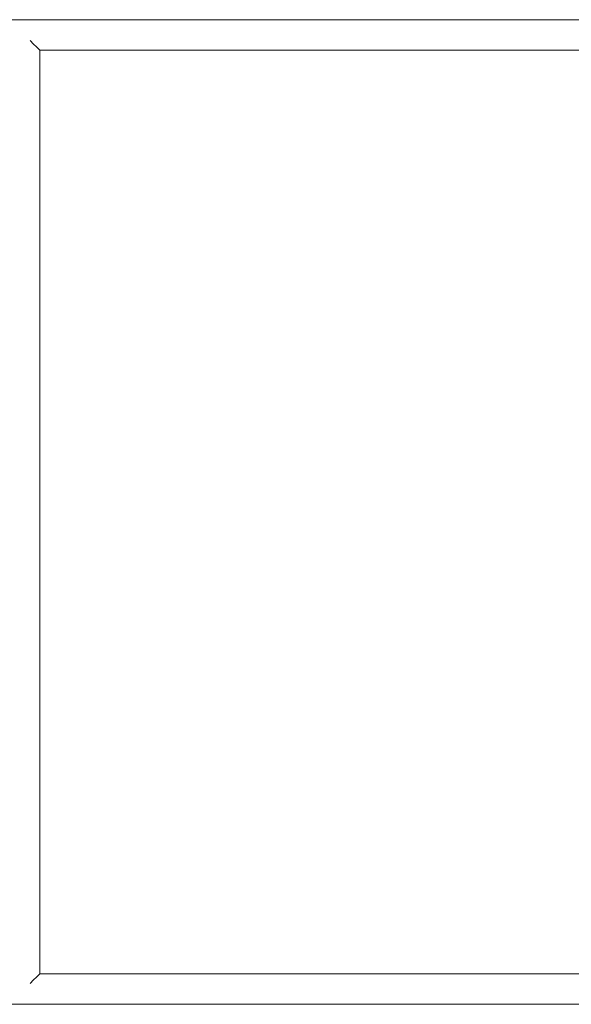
# Model space of a CAD drawing. Header units: millimetres. Extents: x -281 to 121694, y -16481 to 65128.
# Tile 100 of 256: x 14311 to 14816, y 31850 to 32750. Entities that reach past the tile are written whole.
import ezdxf

# ---------------------------------------------------------------- set-up
doc = ezdxf.new("R2010")
doc.units = ezdxf.units.MM
for name, color, linetype, lineweight in [('A--L$01A__Algemeen', 7, 'Continuous', 5), ('A--L21__Buitenwanden', 3, 'Continuous', 5), ('A--L82__LosseGebruikersInvent', 1, 'Continuous', 5)]:
    doc.layers.add(name, color=color, linetype=linetype, lineweight=lineweight)

# ---------------------------------------------------------------- blocks, each defined once
blk = doc.blocks.new('NLRS_82_FU_UN_spoekbak links_gen_kad - spoelbak dxbxh 900x1200x957-V393-L_80_ 13')
at = {"layer": 'A--L$01A__Algemeen'}
for p, q in [((-579.27, 301.94), (-573.73, 296.41)), ((572, 294.68), (-572, 294.68)), ((-572, 294.68), (-572, -549.32)), ((-572, 294.68), (-572, -549.32)), ((-572, 294.68), (0, 294.68)), ((-579.27, -556.59), (-573.73, -551.06)), ((-572, -549.32), (572, -549.32)), ((0, -549.32), (-572, -549.32)), ((-600, -577.32), (600, -577.32))]:
    blk.add_line(p, q, dxfattribs=at)
for points in [[(-581.04, 303.71), (-580.81, 303.49), (-580.38, 303.06), (-579.77, 302.45), (-579.43, 302.1), (-579.27, 301.94)], [(-573.73, 296.41), (-573.58, 296.26), (-573.24, 295.91), (-572.64, 295.32), (-572.22, 294.89), (-572, 294.68)], [(-581.04, -558.36), (-580.82, -558.14), (-580.38, -557.71), (-579.77, -557.09), (-579.42, -556.75), (-579.27, -556.59)], [(-573.73, -551.06), (-573.58, -550.9), (-573.24, -550.57), (-572.64, -549.96), (-572.21, -549.54), (-572, -549.32)]]:
    blk.add_open_spline(points, degree=3, dxfattribs=at)

msp = doc.modelspace()

# ---------------------------------------------------------------- linework, layer by layer
at = {"layer": 'A--L21__Buitenwanden'}
msp.add_line((9400, 32750), (15560, 32750), dxfattribs=at)

# ---------------------------------------------------------------- block references
at = {"layer": 'A--L82__LosseGebruikersInvent'}
msp.add_blockref('NLRS_82_FU_UN_spoekbak links_gen_kad - spoelbak dxbxh 900x1200x957-V393-L_80_ 13', (14901.75, 32427.32), dxfattribs=at)

doc.saveas('drawing.dxf')
